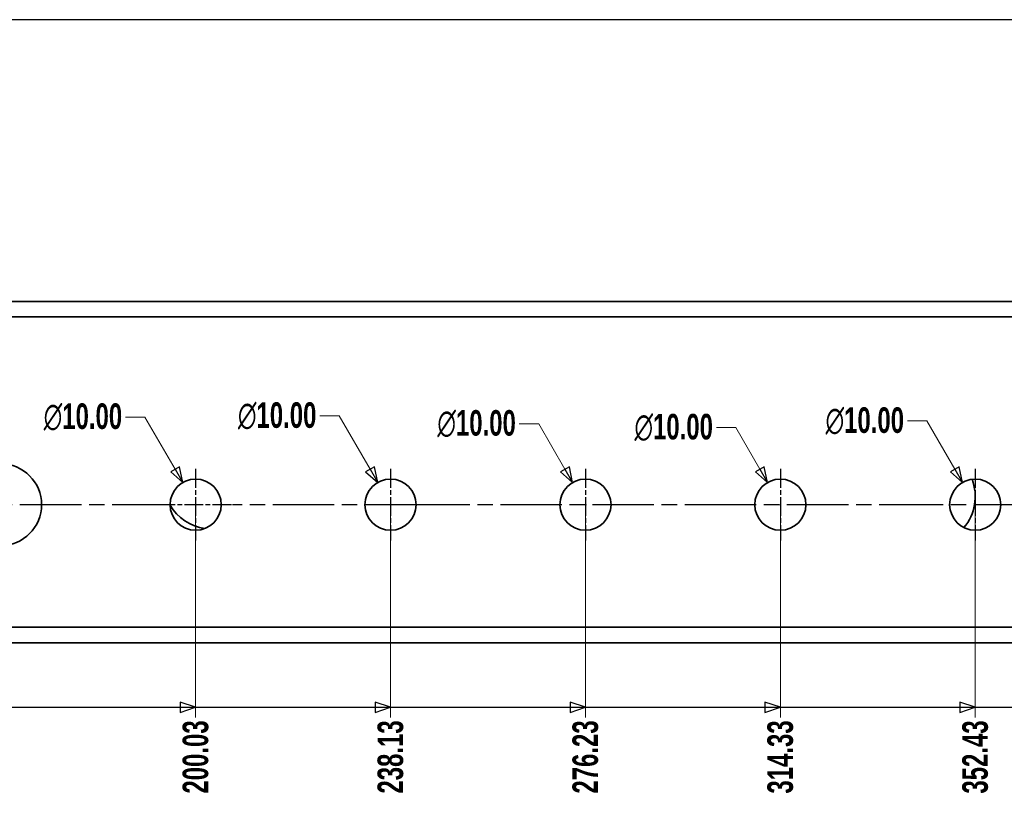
# Model space of a CAD drawing. Header units: millimetres. Extents: x 5 to 414, y 18 to 303.
# Tile 9 of 12: x 152 to 248, y 225 to 302. Entities that reach past the tile are written whole.
import ezdxf
from ezdxf.enums import TextEntityAlignment as Align

# ---------------------------------------------------------------- set-up
doc = ezdxf.new("R2010")
doc.units = ezdxf.units.MM
doc.linetypes.add('CHAIN', pattern=[0.3543, 0.2362, -0.0295, 0.0591, -0.0295])
doc.linetypes.add('DASH_DOT', pattern=[0.182, 0.1181, -0.0295, 0.0049, -0.0295])
doc.layers.add('Center Mark(May)', color=1, linetype='DASH_DOT', lineweight=25, true_color=0xff0000)
for name, color, linetype, lineweight in [('Dimensions(May)', 7, 'Continuous', 25), ('Sketch Geometry(May)', 7, 'Continuous', 35), ('Symbols(May)', 7, 'Continuous', 25), ('Visible Edges(May)', 7, 'Continuous', 35), ('Visible Tangent Edges(May)', 7, 'Continuous', 35)]:
    doc.layers.add(name, color=color, linetype=linetype, lineweight=lineweight)
doc.styles.add('DimISO-30 Roman 2.5', font='romab___.ttf', dxfattribs={"width": 0.7})
doc.styles.add('Text Style216', font='romab___.ttf', dxfattribs={"width": 0.8})
doc.styles.add('Text Style221', font='romab___.ttf', dxfattribs={"width": 0.9})
doc.styles.add('TitleVariablesH2_5-May', font='romab___.ttf', dxfattribs={"width": 0.7})
doc.dimstyles.new('ISO-30-May', dxfattribs={"dimtxt": 2.5, "dimasz": 1.5, "dimexe": 1, "dimexo": 0.6, "dimgap": 0.4, "dimtad": 0, "dimtoh": 1, "dimrnd": 1e-08, "dimzin": 0, "dimdsep": 46, "dimtxsty": 'DimISO-30 Roman 2.5', "dimblk": 'Filled-1', "dimcen": 0.09, "dimclrd": 132, "dimclre": 132, "dimclrt": 256, "dimazin": 0, "dimtfac": 1.1, "dimtmove": 0, "dimatfit": 3, "dimfxl": 0, "dimtolj": 1, "dimlwd": 18, "dimlwe": 18, "dimarcsym": 0})

# ---------------------------------------------------------------- blocks, each defined once
blk = doc.blocks.new('Borders A3_408x285')
at = {"layer": 'Sketch Geometry(May)', "color": 5, "linetype": 'Continuous', "lineweight": 25, "true_color": 0x0000ff}
blk.add_line((414, 302.5), (6, 302.5), dxfattribs=at)
at = {"layer": 'Symbols(May)', "color": 232, "true_color": 0xd7006b}
for tag, style, width, p in [('Revision', 'Text Style216', 0.8, (260, 293.75)), ('Date', 'Text Style221', 0.9, (365, 293.75)), ('Adjust_by', 'Text Style216', 0.8, (384.5, 293.75))]:
    blk.add_attdef(tag, text='', height=2.5, dxfattribs=dict(at, style=style, width=width)).set_placement(p, align=Align.MIDDLE_CENTER)
at = {"layer": 'Symbols(May)', "color": 232, "true_color": 0xd7006b, "style": 'TitleVariablesH2_5-May', "width": 0.7}
blk.add_attdef('Revision_Note', text='', height=2.5, dxfattribs=at).set_placement((267, 293.75), align=Align.MIDDLE_LEFT)
blk = doc.blocks.new('*D151')
at = {"layer": 'Defpoints', "color": 0, "linetype": 'Continuous', "transparency": 16777216}
for p in [(169.393, 255.086), (69.38, 241.599), (169.393, 234.286)]:
    blk.add_point(p, dxfattribs=at)
at = {"layer": 'Dimensions(May)', "color": 132, "linetype": 'Continuous', "lineweight": 18, "transparency": 16777216}
blk.add_line((169.393, 254.486), (169.393, 234.286), dxfattribs=at)
at = {"layer": 'Dimensions(May)', "color": 172, "linetype": 'Continuous', "lineweight": 20, "true_color": 0x0000c8, "transparency": 16777216, "insert": (169.393, 230.424), "char_height": 2.5, "attachment_point": 5, "rotation": 90, "style": 'DimISO-30 Roman 2.5'}
blk.add_mtext('\\A1;200.03', dxfattribs=at)
blk = doc.blocks.new('Filled-1')
at = {"color": 0}
for p, q in [((0, 0), (-1, 0.333)), ((-1, 0.333), (-1, -0.333)), ((-1, 0), (0, 0)), ((-1, -0.333), (0, 0))]:
    blk.add_line(p, q, dxfattribs=at)
at = {"color": 0, "flags": 128}
blk.add_lwpolyline([(-1, -0.333), (0, 0), (-1, 0.333), (-1, -0.333)], dxfattribs=at)
at = {"color": 0}
blk.add_solid([(-1, -0.333), (0, 0), (-1, 0.333), (-1, -0.333)], dxfattribs=at)
blk = doc.blocks.new('*D152')
at = {"layer": 'Defpoints', "color": 0, "linetype": 'Continuous', "transparency": 16777216}
for p in [(188.443, 255.086), (69.38, 241.599), (188.443, 234.286)]:
    blk.add_point(p, dxfattribs=at)
at = {"layer": 'Dimensions(May)', "color": 132, "linetype": 'Continuous', "lineweight": 18, "transparency": 16777216}
blk.add_line((188.443, 254.486), (188.443, 234.286), dxfattribs=at)
at = {"layer": 'Dimensions(May)', "color": 172, "linetype": 'Continuous', "lineweight": 20, "true_color": 0x0000c8, "transparency": 16777216, "insert": (188.443, 230.424), "char_height": 2.5, "attachment_point": 5, "rotation": 90, "style": 'DimISO-30 Roman 2.5'}
blk.add_mtext('\\A1;238.13', dxfattribs=at)
blk = doc.blocks.new('*D153')
at = {"layer": 'Defpoints', "color": 0, "linetype": 'Continuous', "transparency": 16777216}
for p in [(207.493, 255.086), (69.38, 241.599), (207.493, 234.286)]:
    blk.add_point(p, dxfattribs=at)
at = {"layer": 'Dimensions(May)', "color": 132, "linetype": 'Continuous', "lineweight": 18, "transparency": 16777216}
blk.add_line((207.493, 254.486), (207.493, 234.286), dxfattribs=at)
at = {"layer": 'Dimensions(May)', "color": 172, "linetype": 'Continuous', "lineweight": 20, "true_color": 0x0000c8, "transparency": 16777216, "insert": (207.493, 230.424), "char_height": 2.5, "attachment_point": 5, "rotation": 90, "style": 'DimISO-30 Roman 2.5'}
blk.add_mtext('\\A1;276.23', dxfattribs=at)
blk = doc.blocks.new('*D154')
at = {"layer": 'Defpoints', "color": 0, "linetype": 'Continuous', "transparency": 16777216}
for p in [(226.543, 255.086), (69.38, 241.599), (226.543, 234.286)]:
    blk.add_point(p, dxfattribs=at)
at = {"layer": 'Dimensions(May)', "color": 132, "linetype": 'Continuous', "lineweight": 18, "transparency": 16777216}
blk.add_line((226.543, 254.486), (226.543, 234.286), dxfattribs=at)
at = {"layer": 'Dimensions(May)', "color": 172, "linetype": 'Continuous', "lineweight": 20, "true_color": 0x0000c8, "transparency": 16777216, "insert": (226.543, 230.422), "char_height": 2.5, "attachment_point": 5, "rotation": 90, "style": 'DimISO-30 Roman 2.5'}
blk.add_mtext('\\A1;314.33', dxfattribs=at)
blk = doc.blocks.new('*D155')
at = {"layer": 'Defpoints', "color": 0, "linetype": 'Continuous', "transparency": 16777216}
for p in [(245.593, 255.086), (69.38, 241.599), (245.593, 234.286)]:
    blk.add_point(p, dxfattribs=at)
at = {"layer": 'Dimensions(May)', "color": 132, "linetype": 'Continuous', "lineweight": 18, "transparency": 16777216}
blk.add_line((245.593, 254.486), (245.593, 234.286), dxfattribs=at)
at = {"layer": 'Dimensions(May)', "color": 172, "linetype": 'Continuous', "lineweight": 20, "true_color": 0x0000c8, "transparency": 16777216, "insert": (245.593, 230.422), "char_height": 2.5, "attachment_point": 5, "rotation": 90, "style": 'DimISO-30 Roman 2.5'}
blk.add_mtext('\\A1;352.43', dxfattribs=at)
blk = doc.blocks.new('*D156')
at = {"layer": 'Defpoints', "color": 0, "linetype": 'Continuous', "transparency": 16777216}
for p in [(264.643, 255.086), (69.38, 241.599), (264.643, 234.286)]:
    blk.add_point(p, dxfattribs=at)
at = {"layer": 'Dimensions(May)', "color": 132, "linetype": 'Continuous', "lineweight": 18, "transparency": 16777216}
blk.add_line((264.643, 254.486), (264.643, 234.286), dxfattribs=at)
at = {"layer": 'Dimensions(May)', "color": 172, "linetype": 'Continuous', "lineweight": 20, "true_color": 0x0000c8, "transparency": 16777216, "insert": (264.643, 230.422), "char_height": 2.5, "attachment_point": 5, "rotation": 90, "style": 'DimISO-30 Roman 2.5'}
blk.add_mtext('\\A1;390.53', dxfattribs=at)
blk = doc.blocks.new('*D157')
at = {"layer": 'Defpoints', "color": 0, "linetype": 'Continuous', "transparency": 16777216}
for p in [(282.105, 250.336), (69.38, 241.599), (282.105, 234.286)]:
    blk.add_point(p, dxfattribs=at)
at = {"layer": 'Dimensions(May)', "color": 132, "linetype": 'Continuous', "lineweight": 18, "transparency": 16777216}
blk.add_line((282.105, 249.736), (282.105, 234.286), dxfattribs=at)
at = {"layer": 'Dimensions(May)', "color": 172, "linetype": 'Continuous', "lineweight": 20, "true_color": 0x0000c8, "transparency": 16777216, "insert": (282.105, 230.425), "char_height": 2.5, "attachment_point": 5, "rotation": 90, "style": 'DimISO-30 Roman 2.5'}
blk.add_mtext('\\A1;425.45', dxfattribs=at)
blk = doc.blocks.new('*D158')
at = {"layer": 'Defpoints', "color": 0, "linetype": 'Continuous', "transparency": 16777216}
for p in [(301.155, 250.336), (69.38, 241.599), (301.155, 234.286)]:
    blk.add_point(p, dxfattribs=at)
at = {"layer": 'Dimensions(May)', "color": 132, "linetype": 'Continuous', "lineweight": 18, "transparency": 16777216}
blk.add_line((301.155, 249.736), (301.155, 234.286), dxfattribs=at)
at = {"layer": 'Dimensions(May)', "color": 172, "linetype": 'Continuous', "lineweight": 20, "true_color": 0x0000c8, "transparency": 16777216, "insert": (301.155, 230.425), "char_height": 2.5, "attachment_point": 5, "rotation": 90, "style": 'DimISO-30 Roman 2.5'}
blk.add_mtext('\\A1;463.55', dxfattribs=at)
blk = doc.blocks.new('*D159')
at = {"layer": 'Defpoints', "color": 0, "linetype": 'Continuous', "transparency": 16777216}
for p in [(316.091, 248.586), (69.38, 241.599), (316.091, 234.286)]:
    blk.add_point(p, dxfattribs=at)
at = {"layer": 'Dimensions(May)', "color": 132, "linetype": 'Continuous', "lineweight": 18, "transparency": 16777216}
blk.add_line((316.091, 247.986), (316.091, 234.286), dxfattribs=at)
at = {"layer": 'Dimensions(May)', "color": 172, "linetype": 'Continuous', "lineweight": 20, "true_color": 0x0000c8, "transparency": 16777216, "insert": (316.091, 230.416), "char_height": 2.5, "attachment_point": 5, "rotation": 90, "style": 'DimISO-30 Roman 2.5'}
blk.add_mtext('\\A1;493.42', dxfattribs=at)
blk = doc.blocks.new('*D160')
at = {"layer": 'Defpoints', "color": 0, "linetype": 'Continuous', "transparency": 16777216}
for p in [(323.38, 243.186), (69.38, 241.599), (323.38, 234.286)]:
    blk.add_point(p, dxfattribs=at)
at = {"layer": 'Dimensions(May)', "color": 132, "linetype": 'Continuous', "lineweight": 18, "transparency": 16777216}
blk.add_line((323.38, 242.586), (323.38, 234.286), dxfattribs=at)
at = {"layer": 'Dimensions(May)', "color": 172, "linetype": 'Continuous', "lineweight": 20, "true_color": 0x0000c8, "transparency": 16777216, "insert": (323.38, 230.416), "char_height": 2.5, "attachment_point": 5, "rotation": 90, "style": 'DimISO-30 Roman 2.5'}
blk.add_mtext('\\A1;508.00', dxfattribs=at)
blk = doc.blocks.new('2dTransSymbol8')
at = {"layer": 'Dimensions(May)'}
for p, q in [((169.393, 235.286), (167.893, 235.786)), ((167.893, 235.786), (167.893, 234.786)), ((188.443, 235.286), (186.943, 235.786)), ((186.943, 235.786), (186.943, 234.786)), ((207.493, 235.286), (205.993, 235.786)), ((205.993, 235.786), (205.993, 234.786)), ((226.543, 235.286), (225.043, 235.786)), ((225.043, 235.786), (225.043, 234.786)), ((245.593, 235.286), (244.093, 235.786)), ((244.093, 235.786), (244.093, 234.786)), ((150.343, 235.286), (167.893, 235.286)), ((167.893, 235.286), (169.393, 235.286)), ((167.893, 234.786), (169.393, 235.286)), ((169.393, 235.286), (186.943, 235.286)), ((186.943, 235.286), (188.443, 235.286)), ((186.943, 234.786), (188.443, 235.286)), ((188.443, 235.286), (205.993, 235.286)), ((205.993, 235.286), (207.493, 235.286)), ((205.993, 234.786), (207.493, 235.286)), ((207.493, 235.286), (225.043, 235.286)), ((225.043, 235.286), (226.543, 235.286)), ((225.043, 234.786), (226.543, 235.286)), ((226.543, 235.286), (244.093, 235.286)), ((244.093, 235.286), (245.593, 235.286)), ((244.093, 234.786), (245.593, 235.286)), ((245.593, 235.286), (263.143, 235.286))]:
    blk.add_line(p, q, dxfattribs=at)
at = {"layer": 'Dimensions(May)', "flags": 128}
for points in [[(167.893, 234.786), (169.393, 235.286), (167.893, 235.786), (167.893, 234.786)], [(186.943, 234.786), (188.443, 235.286), (186.943, 235.786), (186.943, 234.786)], [(205.993, 234.786), (207.493, 235.286), (205.993, 235.786), (205.993, 234.786)], [(225.043, 234.786), (226.543, 235.286), (225.043, 235.786), (225.043, 234.786)], [(244.093, 234.786), (245.593, 235.286), (244.093, 235.786), (244.093, 234.786)]]:
    blk.add_lwpolyline(points, dxfattribs=at)
at = {"layer": 'Dimensions(May)'}
for points in [[(167.893, 234.786), (169.393, 235.286), (167.893, 235.786), (167.893, 234.786)], [(186.943, 234.786), (188.443, 235.286), (186.943, 235.786), (186.943, 234.786)], [(205.993, 234.786), (207.493, 235.286), (205.993, 235.786), (205.993, 234.786)], [(225.043, 234.786), (226.543, 235.286), (225.043, 235.786), (225.043, 234.786)], [(244.093, 234.786), (245.593, 235.286), (244.093, 235.786), (244.093, 234.786)]]:
    blk.add_solid(points, dxfattribs=at)
blk = doc.blocks.new('*D177')
at = {"layer": 'Defpoints', "color": 0, "linetype": 'Continuous', "transparency": 16777216}
for p in [(168.143, 257.251), (170.643, 252.921)]:
    blk.add_point(p, dxfattribs=at)
at = {"layer": 'Dimensions(May)', "color": 132, "linetype": 'Continuous', "lineweight": 18, "transparency": 16777216}
for p, q in [((162.547, 263.658), (164.444, 263.658)), ((164.444, 263.658), (167.393, 258.55)), ((169.303, 255.086), (169.483, 255.086)), ((169.393, 254.996), (169.393, 255.176))]:
    blk.add_line(p, q, dxfattribs=at)
at = {"layer": 'Dimensions(May)', "color": 132, "linetype": 'Continuous', "lineweight": 18, "transparency": 16777216, "xscale": 1.5, "yscale": 1.5, "zscale": 1.5, "rotation": 300.0000000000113}
blk.add_blockref('Filled-1', (168.143, 257.251), dxfattribs=at)
at = {"layer": 'Dimensions(May)', "color": 172, "linetype": 'Continuous', "lineweight": 20, "true_color": 0x0000c8, "transparency": 16777216, "insert": (158.378, 263.658), "char_height": 2.5, "attachment_point": 5, "style": 'DimISO-30 Roman 2.5'}
blk.add_mtext('\\A1;∅10.00', dxfattribs=at)
blk = doc.blocks.new('*D178')
at = {"layer": 'Defpoints', "color": 0, "linetype": 'Continuous', "transparency": 16777216}
for p in [(187.193, 257.251), (189.693, 252.921)]:
    blk.add_point(p, dxfattribs=at)
at = {"layer": 'Dimensions(May)', "color": 132, "linetype": 'Continuous', "lineweight": 18, "transparency": 16777216}
for p, q in [((181.534, 263.767), (183.431, 263.767)), ((183.431, 263.767), (186.443, 258.55)), ((188.353, 255.086), (188.533, 255.086)), ((188.443, 254.996), (188.443, 255.176))]:
    blk.add_line(p, q, dxfattribs=at)
at = {"layer": 'Dimensions(May)', "color": 132, "linetype": 'Continuous', "lineweight": 18, "transparency": 16777216, "xscale": 1.5, "yscale": 1.5, "zscale": 1.5, "rotation": 300.0000000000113}
blk.add_blockref('Filled-1', (187.193, 257.251), dxfattribs=at)
at = {"layer": 'Dimensions(May)', "color": 172, "linetype": 'Continuous', "lineweight": 20, "true_color": 0x0000c8, "transparency": 16777216, "insert": (177.365, 263.767), "char_height": 2.5, "attachment_point": 5, "style": 'DimISO-30 Roman 2.5'}
blk.add_mtext('\\A1;∅10.00', dxfattribs=at)
blk = doc.blocks.new('*D179')
at = {"layer": 'Defpoints', "color": 0, "linetype": 'Continuous', "transparency": 16777216}
for p in [(206.243, 257.251), (208.743, 252.921)]:
    blk.add_point(p, dxfattribs=at)
at = {"layer": 'Dimensions(May)', "color": 132, "linetype": 'Continuous', "lineweight": 18, "transparency": 16777216}
for p, q in [((201.026, 263.002), (202.923, 263.002)), ((202.923, 263.002), (205.493, 258.55)), ((207.403, 255.086), (207.583, 255.086)), ((207.493, 254.996), (207.493, 255.176))]:
    blk.add_line(p, q, dxfattribs=at)
at = {"layer": 'Dimensions(May)', "color": 132, "linetype": 'Continuous', "lineweight": 18, "transparency": 16777216, "xscale": 1.5, "yscale": 1.5, "zscale": 1.5, "rotation": 300.0000000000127}
blk.add_blockref('Filled-1', (206.243, 257.251), dxfattribs=at)
at = {"layer": 'Dimensions(May)', "color": 172, "linetype": 'Continuous', "lineweight": 20, "true_color": 0x0000c8, "transparency": 16777216, "insert": (196.857, 263.002), "char_height": 2.5, "attachment_point": 5, "style": 'DimISO-30 Roman 2.5'}
blk.add_mtext('\\A1;∅10.00', dxfattribs=at)
blk = doc.blocks.new('*D180')
at = {"layer": 'Defpoints', "color": 0, "linetype": 'Continuous', "transparency": 16777216}
for p in [(225.293, 257.251), (227.793, 252.921)]:
    blk.add_point(p, dxfattribs=at)
at = {"layer": 'Dimensions(May)', "color": 132, "linetype": 'Continuous', "lineweight": 18, "transparency": 16777216}
for p, q in [((220.289, 262.633), (222.186, 262.633)), ((222.186, 262.633), (224.543, 258.55)), ((226.453, 255.086), (226.633, 255.086)), ((226.543, 254.996), (226.543, 255.176))]:
    blk.add_line(p, q, dxfattribs=at)
at = {"layer": 'Dimensions(May)', "color": 132, "linetype": 'Continuous', "lineweight": 18, "transparency": 16777216, "xscale": 1.5, "yscale": 1.5, "zscale": 1.5, "rotation": 300.0000000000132}
blk.add_blockref('Filled-1', (225.293, 257.251), dxfattribs=at)
at = {"layer": 'Dimensions(May)', "color": 172, "linetype": 'Continuous', "lineweight": 20, "true_color": 0x0000c8, "transparency": 16777216, "insert": (216.12, 262.633), "char_height": 2.5, "attachment_point": 5, "style": 'DimISO-30 Roman 2.5'}
blk.add_mtext('\\A1;∅10.00', dxfattribs=at)
blk = doc.blocks.new('*D181')
at = {"layer": 'Defpoints', "color": 0, "linetype": 'Continuous', "transparency": 16777216}
for p in [(244.343, 257.251), (246.843, 252.921)]:
    blk.add_point(p, dxfattribs=at)
at = {"layer": 'Dimensions(May)', "color": 132, "linetype": 'Continuous', "lineweight": 18, "transparency": 16777216}
for p, q in [((238.97, 263.272), (240.867, 263.272)), ((240.867, 263.272), (243.593, 258.55)), ((245.503, 255.086), (245.683, 255.086)), ((245.593, 254.996), (245.593, 255.176))]:
    blk.add_line(p, q, dxfattribs=at)
at = {"layer": 'Dimensions(May)', "color": 132, "linetype": 'Continuous', "lineweight": 18, "transparency": 16777216, "xscale": 1.5, "yscale": 1.5, "zscale": 1.5, "rotation": 300.0000000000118}
blk.add_blockref('Filled-1', (244.343, 257.251), dxfattribs=at)
at = {"layer": 'Dimensions(May)', "color": 172, "linetype": 'Continuous', "lineweight": 20, "true_color": 0x0000c8, "transparency": 16777216, "insert": (234.8, 263.272), "char_height": 2.5, "attachment_point": 5, "style": 'DimISO-30 Roman 2.5'}
blk.add_mtext('\\A1;∅10.00', dxfattribs=at)

msp = doc.modelspace()

# ---------------------------------------------------------------- linework, layer by layer
at = {"layer": 'Center Mark(May)', "linetype": 'CHAIN', "ltscale": 7.778352}
for p, q in [((169.393, 258.586), (169.393, 251.586)), ((188.443, 258.586), (188.443, 251.586)), ((207.493, 258.586), (207.493, 251.586)), ((226.543, 258.586), (226.543, 251.586)), ((245.593, 258.586), (245.593, 251.586)), ((172.893, 255.086), (165.893, 255.086))]:
    msp.add_line(p, q, dxfattribs=at)
at = {"layer": 'Center Mark(May)', "linetype": 'CHAIN', "ltscale": 25.402201}
for p, q in [((167.2268, 255.086), (145.343, 255.086)), ((191.943, 255.086), (172.9915, 255.086)), ((223.1925, 255.086), (191.8503, 255.086)), ((242.1902, 255.086), (223.043, 255.086)), ((260.4649, 255.086), (242.093, 255.086))]:
    msp.add_line(p, q, dxfattribs=at)
at = {"layer": 'Visible Edges(May)'}
for p, q in [((71.6835, 274.9361), (321.0774, 274.9361)), ((321.0774, 241.5986), (71.6835, 241.5986))]:
    msp.add_line(p, q, dxfattribs=at)
for centre, radius in [((150.343, 255.086), 4), ((169.393, 255.086), 2.5), ((188.443, 255.086), 2.5), ((207.493, 255.086), 2.5), ((226.543, 255.086), 2.5), ((245.593, 255.086), 2.5)]:
    msp.add_circle(centre, radius, dxfattribs=at)
for centre, start, end in [((240.8305, 255.8861), 320.257452, 20.669276), ((170.9805, 257.4736), 210.892938, 261.867702)]:
    msp.add_arc(centre, 4.7625, start, end, dxfattribs=at)
at = {"layer": 'Visible Tangent Edges(May)'}
for p, q in [((321.0774, 273.4361), (71.6835, 273.4361)), ((71.6835, 243.0986), (321.0774, 243.0986))]:
    msp.add_line(p, q, dxfattribs=at)

# ---------------------------------------------------------------- block references
msp.add_blockref('Borders A3_408x285', (0, 0))
at = {"layer": 'Dimensions(May)'}
msp.add_blockref('2dTransSymbol8', (0, 0), dxfattribs=at)

# ---------------------------------------------------------------- dimensions: what is measured, and where the dimension line sits
at = {"layer": 'Dimensions(May)', "color": 132, "linetype": 'Continuous', "lineweight": 20, "true_color": 0x00cccc}
for p1, p2, picture, middle in [((170.643, 252.9209), (168.143, 257.251), '*D177', (158.3778, 263.6582)), ((189.693, 252.9209), (187.193, 257.251), '*D178', (177.3649, 263.767)), ((246.843, 252.9209), (244.343, 257.251), '*D181', (234.8005, 263.2724)), ((208.743, 252.9209), (206.243, 257.251), '*D179', (196.8568, 263.0017)), ((227.793, 252.9209), (225.293, 257.251), '*D180', (216.1198, 262.6327))]:
    dim = msp.add_diameter_dim_2p(p1=p1, p2=p2, dimstyle='ISO-30-May', override={"dimtih": 1, "dimdec": 2, "dimlfac": 2, "dimtp": 0, "dimtm": 0, "dimtdec": 2, "dimtofl": 0}, dxfattribs=at)
    dim.commit()
    dim.dimension.update_dxf_attribs({"geometry": picture, "text_midpoint": middle, "dimtype": 163})
for feature_location, offset, origin, picture, middle in [((169.3929614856, 255.0859581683), (0, -20.8004066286), (69.3804614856, 241.5985581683), '*D151', (169.3929614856, 230.4240979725)), ((188.4429614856, 255.0859581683), (0, -20.8004066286), (69.3804614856, 241.5985581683), '*D152', (188.4429614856, 230.4240979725)), ((207.4929614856, 255.0859581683), (0, -20.8004066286), (69.3804614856, 241.5985581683), '*D153', (207.4929614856, 230.4240979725)), ((226.5429614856, 255.0859581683), (0, -20.8004066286), (69.3804614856, 241.5985581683), '*D154', (226.5429614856, 230.4215282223)), ((245.5929614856, 255.0859581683), (0, -20.8004066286), (69.3804614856, 241.5985581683), '*D155', (245.5929614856, 230.4215282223)), ((264.6429614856, 255.0859581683), (0, -20.8004066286), (69.3804614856, 241.5985581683), '*D156', (264.6429614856, 230.4215282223)), ((282.1055, 250.3362), (0, -16.0506), (69.3805, 241.5986), '*D157', (282.1055, 230.4254)), ((301.1555, 250.3362), (0, -16.0506), (69.3805, 241.5986), '*D158', (301.1555, 230.4254)), ((316.0907, 248.586), (0, -14.3004), (69.3805, 241.5986), '*D159', (316.0907, 230.4164)), ((323.3805, 243.1861), (0, -8.9005), (69.3805, 241.5986), '*D160', (323.3805, 230.4164))]:
    dim = msp.add_ordinate_dim(feature_location=feature_location, offset=offset, dtype=1, origin=origin, dimstyle='ISO-30-May', override={"dimtad": 0, "dimdec": 2, "dimlfac": 2, "dimtp": 0, "dimtm": 0, "dimtdec": 2}, dxfattribs=at)
    dim.commit()
    dim.dimension.update_dxf_attribs({"geometry": picture, "text_midpoint": middle})

doc.saveas('drawing.dxf')
